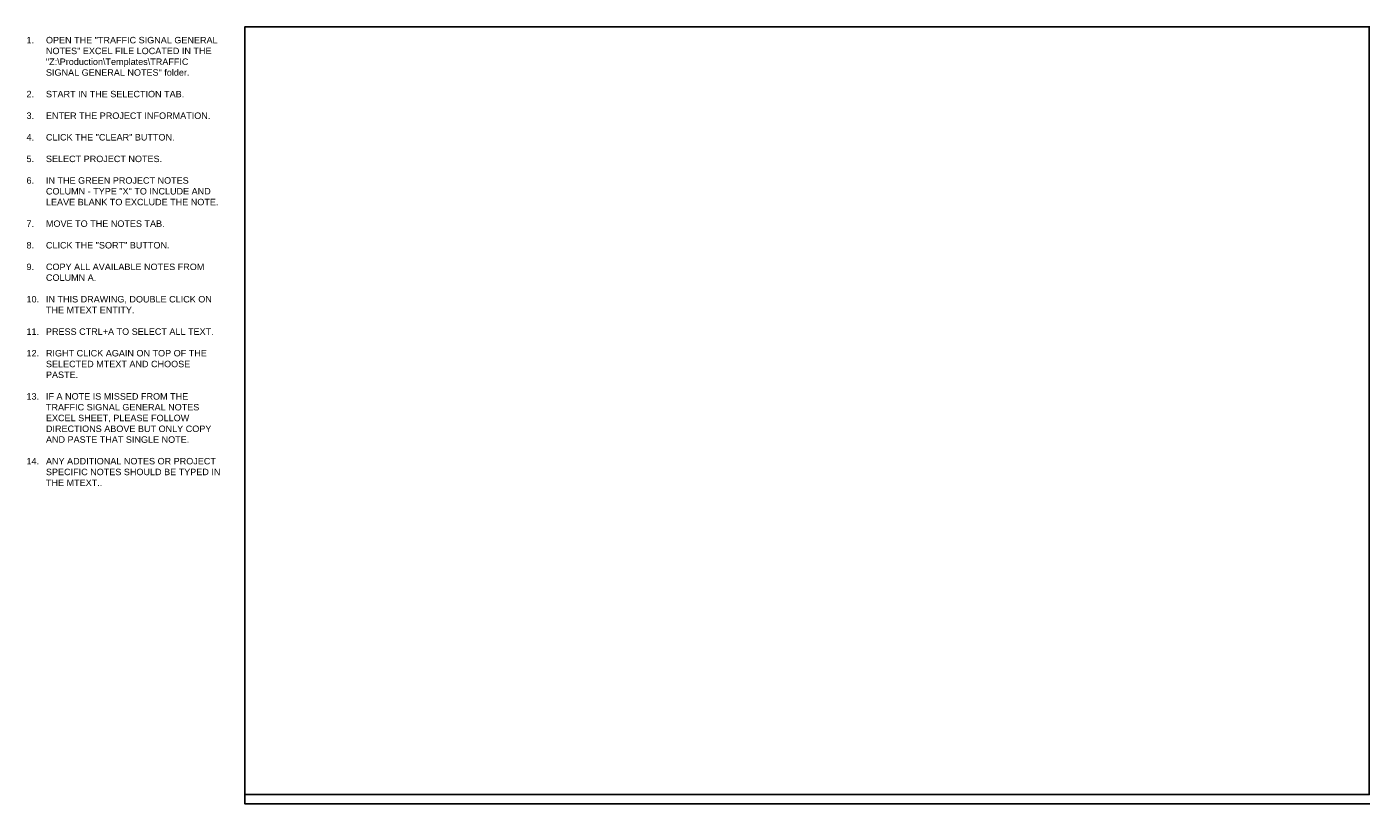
# Model space of a CAD drawing. Header units: feet. Extents: x -163 to 128, y 3 to 24.
# Tile 1 of 2: x 0 to 36, y 3 to 24. Entities that reach past the tile are written whole.
import ezdxf

# ---------------------------------------------------------------- set-up
doc = ezdxf.new("R2010")
doc.units = ezdxf.units.FT
doc.header["$MEASUREMENT"] = 0
doc.layers.add('SC-Scratch9', color=7, linetype='Continuous', plot=False)
doc.layers.add('SC_Scratch8', color=7, linetype='Continuous', plot=False)
doc.layers.add('SH_Data', color=7, linetype='Continuous')
doc.styles.get("Standard").update_dxf_attribs({"font": 'ARIAL_0.TTF'})

msp = doc.modelspace()

# ---------------------------------------------------------------- linework, layer by layer
at = {"layer": 'SC-Scratch9'}
msp.add_lwpolyline([(6.098, 3.624), (6.098, 24.374), (36.473, 24.374), (36.473, 3.624)], close=True, dxfattribs=at)
at = {"layer": 'SC_Scratch8', "flags": 128}
msp.add_lwpolyline([(6.098, 24.374), (6.098, 3.374), (37.098, 3.374), (37.098, 24.374)], close=True, dxfattribs=at)

# ---------------------------------------------------------------- texts
at = {"layer": 'SH_Data', "insert": (0.199, 24.099), "char_height": 0.175, "width": 5.25407, "attachment_point": 1}
msp.add_mtext('\\pxi-3,l3,t3;1.^IOPEN THE "TRAFFIC SIGNAL GENERAL NOTES" EXCEL FILE LOCATED IN THE "Z:\\\\Production\\\\Templates\\\\TRAFFIC SIGNAL GENERAL NOTES" folder.\\P\\pi0,l0,tz; \\P\\pi-3,l3,t3;2.^ISTART IN THE SELECTION TAB.\\P\\pi0,l0,tz;\\P\\pi-3,l3,t3;3.^IENTER THE PROJECT INFORMATION.\\P\\pi0,l0,tz;\\P\\pi-3,l3,t3;4.^ICLICK THE "CLEAR" BUTTON.\\P\\pi0,l0,tz;\\P\\pi-3,l3,t3;5.^ISELECT PROJECT NOTES.\\P\\pi0,l0,tz;\\P\\pi-3,l3,t3;6.^IIN THE GREEN PROJECT NOTES COLUMN - TYPE "X" TO INCLUDE AND LEAVE BLANK TO EXCLUDE THE NOTE.\\P\\pi0,l0,tz;\\P\\pi-3,l3,t3;7.^IMOVE TO THE NOTES TAB.\\P\\pi0,l0,tz;\\P\\pi-3,l3,t3;8.^ICLICK THE "SORT" BUTTON.\\P\\pi0,l0,tz;\\P\\pi-3,l3,t3;9.^ICOPY ALL AVAILABLE NOTES FROM COLUMN A.\\P\\pi0,l0,tz;\\P\\pi-3,l3,t3;10.^IIN THIS DRAWING, DOUBLE CLICK ON THE MTEXT ENTITY.\\P\\pi0,l0,tz;\\P\\pi-3,l3,t3;11.^IPRESS CTRL+A TO SELECT ALL TEXT.\\P\\pi0,l0,tz;\\P\\pi-3,l3,t3;12.^IRIGHT CLICK AGAIN ON TOP OF THE SELECTED MTEXT AND CHOOSE PASTE.\\P\\pi0,l0,tz;\\P\\pi-3,l3,t3;13.^IIF A NOTE IS MISSED FROM THE TRAFFIC SIGNAL GENERAL NOTES EXCEL SHEET, PLEASE FOLLOW DIRECTIONS ABOVE BUT ONLY COPY AND PASTE THAT SINGLE NOTE.  \\P\\pi0,l0,tz;\\P\\pi-3,l3,t3;14.^IANY ADDITIONAL NOTES OR PROJECT SPECIFIC NOTES SHOULD BE TYPED IN THE MTEXT.. ', dxfattribs=at)

doc.saveas('drawing.dxf')
